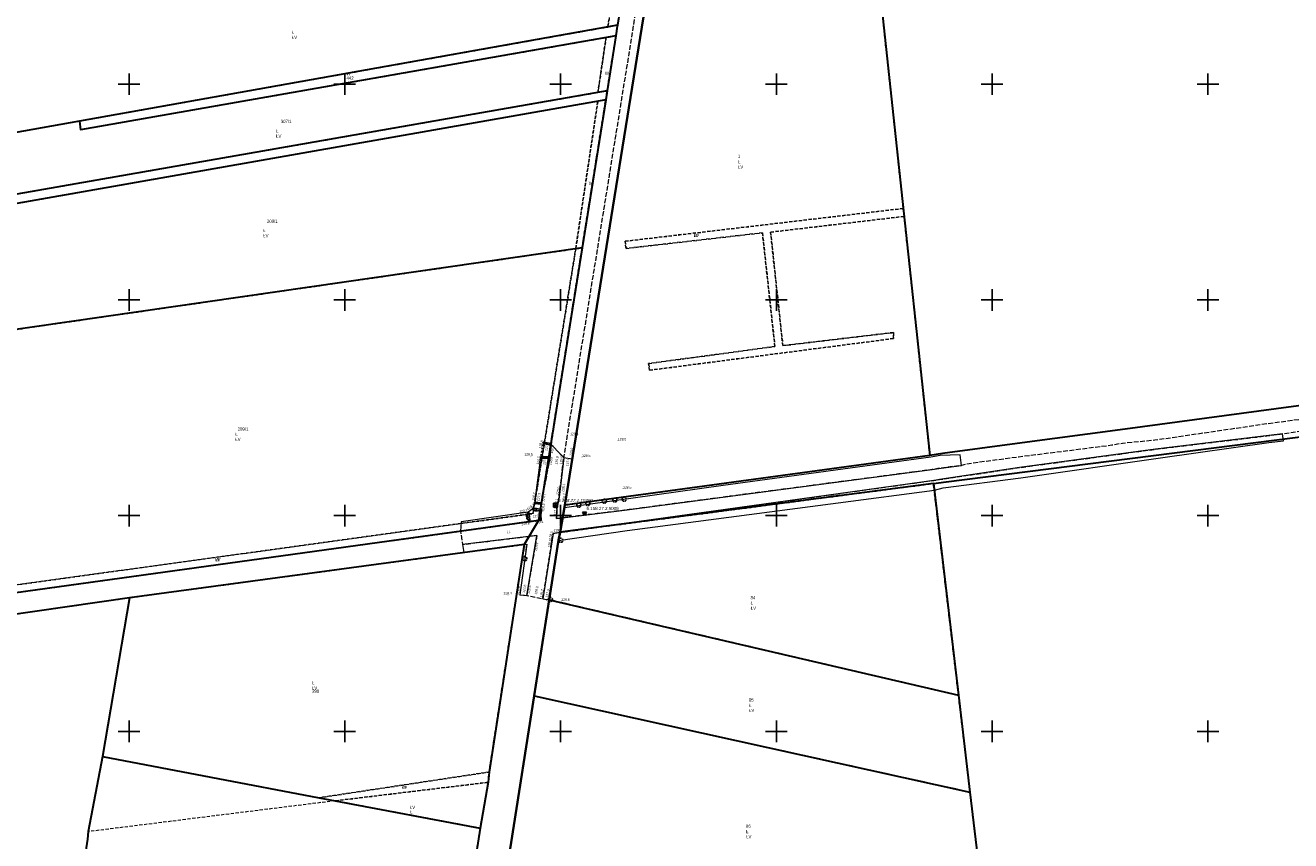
# Model space of a CAD drawing. Header units: metres. Extents: x 5548743 to 5556416, y 5707500 to 5714000.
# Tile 37 of 203: x 5550452 to 5551038, y 5712449 to 5712827. Entities that reach past the tile are written whole.
import ezdxf
from ezdxf.enums import TextEntityAlignment as Align

# ---------------------------------------------------------------- set-up
doc = ezdxf.new("R2010")
doc.units = ezdxf.units.M
doc.header["$MEASUREMENT"] = 0
for name, pattern in [('0.75_0.75', [1.5, 0.75, -0.75]), ('1.5_0.75', [2.25, 1.5, -0.75]), ('2.25_0.75', [3, 2.25, -0.75]), ('219-1000', [0])]:
    doc.linetypes.add(name, pattern=pattern)
doc.layers.get('0').update_dxf_attribs({"color": 2, "linetype": 'CONTINUOUS', "lineweight": 5})
for name, color, linetype in [('209-oznaczenie konturu klasyfikacyjnego', 7, 'CONTINUOUS'), ('210-oznaczenie konturu użytku gruntowego', 7, 'CONTINUOUS'), ('211-numer działki ewidencyjnej', 7, 'CONTINUOUS'), ('216-obręb ewidencyjny', 7, 'CONTINUOUS'), ('217-kontur klasyfikacyjny', 7, 'CONTINUOUS'), ('218-kontur użytku gruntowego', 7, 'CONTINUOUS'), ('219-działka ewidencyjna', 7, 'CONTINUOUS'), ('drzewo liściaste', 7, 'CONTINUOUS'), ('jezdnia', 7, 'CONTINUOUS'), ('jezdnia-Atr17', 7, 'CONTINUOUS'), ('pikieta naturalna', 7, 'CONTINUOUS'), ('pikieta naturalna-Atr2', 7, 'CONTINUOUS'), ('przepust', 7, 'CONTINUOUS'), ('rów przydrożny (poligon)', 7, 'CONTINUOUS'), ('Szczegółowa osnowa geodezyjna pozioma', 7, 'CONTINUOUS'), ('Szczegółowa osnowa geodezyjna pozioma-Atr103', 7, 'CONTINUOUS'), ('Szczegółowa osnowa geodezyjna wysokościowa', 7, 'CONTINUOUS'), ('Szczegółowa osnowa geodezyjna wysokościowa-Atr103', 7, 'CONTINUOUS'), ('Wstawianie ramki sekcyjnej z opisem', 7, 'CONTINUOUS'), ('ściana oporowa (linia)', 7, 'CONTINUOUS')]:
    doc.layers.add(name, color=color, linetype=linetype)
doc.styles.get("Standard").update_dxf_attribs({"font": 'Working1250', "width": 0.75})
doc.linetypes.add('otdn_1000', pattern='A,7,0,[21,ksztalty.shx,S=0.7,R=0,X=0,Y=0]', length=7)

# ---------------------------------------------------------------- blocks, each defined once
blk = doc.blocks.new('PW01')
at = {"linetype": 'Continuous', "lineweight": 13}
h = blk.add_hatch(color=0, dxfattribs=at)
edge = h.paths.add_edge_path()
edge.add_arc((0, 0), 0.18, 0, 360)
blk = doc.blocks.new('OP021')
at = {"linetype": 'Continuous', "lineweight": 13}
h = blk.add_hatch(color=0, dxfattribs=at)
edge = h.paths.add_edge_path()
edge.add_arc((0, 0), 0.1, 0, 360)
at = {"color": 0, "linetype": 'Continuous', "lineweight": -3}
for centre, start, end in [((-0.476, 0.154), 110.388, 213.756), ((0, 0.5), 38.316, 141.684), ((0.476, 0.154), 326.244, 69.612), ((-0.294, -0.404), 182.272, 285.64), ((0.294, -0.404), 254.36, 357.728), ((0.294, -0.404), 254.36, 357.728)]:
    blk.add_arc(centre, 0.5, start, end, dxfattribs=at)
blk = doc.blocks.new('OSSP')
at = {"color": 0}
for p, q in [((-0.939, 0.938), (-0.939, -0.938)), ((-0.939, 0.938), (-0.939, -0.938)), ((0.936, 0.938), (-0.939, 0.938)), ((0.936, 0.938), (-0.939, 0.938)), ((0.45, 0), (-0.45, 0)), ((0.45, 0), (-0.45, 0)), ((0, -0.45), (0, 0.45)), ((0, -0.45), (0, 0.45)), ((0.936, -0.938), (0.936, 0.938)), ((0.936, -0.938), (0.936, 0.938)), ((-0.939, -0.938), (0.936, -0.938)), ((-0.939, -0.938), (0.936, -0.938))]:
    blk.add_line(p, q, dxfattribs=at)
blk = doc.blocks.new('OSSH')
at = {"color": 0}
for p, q in [((0, -1.081), (-0.936, 0.543)), ((0.939, 0.543), (-0.936, 0.543)), ((-0.375, 0), (0.375, 0)), ((0.939, 0.543), (0, -1.081)), ((0, -0.375), (0, 0.375))]:
    blk.add_line(p, q, dxfattribs=at)
blk = doc.blocks.new('RAMKA1000K')
at = {"color": 0}
for p, q in [((95, 500), (105, 500)), ((100, 495), (100, 500)), ((195, 500), (205, 500)), ((200, 495), (200, 500)), ((295, 500), (305, 500)), ((300, 495), (300, 500)), ((395, 500), (405, 500)), ((400, 495), (400, 500)), ((495, 500), (505, 500)), ((500, 495), (500, 500)), ((595, 500), (605, 500)), ((600, 495), (600, 500)), ((100, 295), (100, 305)), ((200, 295), (200, 305)), ((300, 295), (300, 305)), ((400, 295), (400, 305)), ((500, 295), (500, 305)), ((600, 295), (600, 305)), ((95, 300), (105, 300)), ((195, 300), (205, 300)), ((295, 300), (305, 300)), ((395, 300), (405, 300)), ((495, 300), (505, 300)), ((595, 300), (605, 300)), ((95, 200), (105, 200)), ((100, 195), (100, 205)), ((195, 200), (205, 200)), ((200, 195), (200, 205)), ((295, 200), (305, 200)), ((300, 195), (300, 205)), ((395, 200), (405, 200)), ((400, 195), (400, 205)), ((495, 200), (505, 200)), ((500, 195), (500, 205)), ((595, 200), (605, 200)), ((600, 195), (600, 205)), ((95, 100), (105, 100)), ((100, 95), (100, 105)), ((195, 100), (205, 100)), ((200, 95), (200, 105)), ((295, 100), (305, 100)), ((300, 95), (300, 105)), ((395, 100), (405, 100)), ((400, 95), (400, 105)), ((495, 100), (505, 100)), ((500, 95), (500, 105)), ((595, 100), (605, 100)), ((600, 95), (600, 105)), ((95, 0), (105, 0)), ((100, 0), (100, 5)), ((195, 0), (205, 0)), ((200, 0), (200, 5)), ((295, 0), (305, 0)), ((300, 0), (300, 5)), ((395, 0), (405, 0)), ((400, 0), (400, 5)), ((495, 0), (505, 0)), ((500, 0), (500, 5)), ((595, 0), (605, 0)), ((600, 0), (600, 5))]:
    blk.add_line(p, q, dxfattribs=at)

msp = doc.modelspace()

# ---------------------------------------------------------------- linework, layer by layer
at = {"layer": '216-obręb ewidencyjny', "color": 4, "linetype": 'Continuous', "lineweight": 35, "flags": 128}
for points in [[(5550615.93, 5712068.68), (5550621.5, 5712084.02), (5550640.21, 5712211.99), (5550646.92, 5712257.91), (5550648.31, 5712267.39), (5550648.96, 5712270.41), (5550659.94, 5712340.1), (5550668.54, 5712394.6), (5550677.04, 5712448.58), (5550687.73, 5712516.42), (5550694.77, 5712561.06), (5550699.12, 5712588.68), (5550699.76, 5712592.28), (5550702, 5712604.88), (5550752.53, 5712918.62)], [(5550752.53, 5712918.62), (5550702, 5712604.88), (5550699.76, 5712592.28), (5550699.12, 5712588.68), (5550694.77, 5712561.06), (5550687.73, 5712516.42), (5550677.04, 5712448.58), (5550668.54, 5712394.6), (5550659.94, 5712340.1), (5550648.96, 5712270.41), (5550648.31, 5712267.39), (5550646.92, 5712257.91), (5550640.21, 5712211.99), (5550621.5, 5712084.02), (5550615.93, 5712068.68)]]:
    msp.add_lwpolyline(points, dxfattribs=at)
at = {"layer": '217-kontur klasyfikacyjny', "color": 3, "linetype": '1.5_0.75', "lineweight": 18, "flags": 128}
for points in [[(5550855.87, 5712769.97), (5550838.54, 5712931.16)], [(5550752.53, 5712918.62), (5550702, 5712604.88)], [(5550721.87, 5712826.47), (5550732.73, 5712888.22)], [(5550477.09, 5712782.88), (5550721.87, 5712826.47)], [(5550721.08, 5712821.57), (5550477.57, 5712778.88)], [(5550717.32, 5712796.14), (5550721.08, 5712821.57)], [(5550416.98, 5712743.62), (5550717.32, 5712796.14)], [(5550717.28, 5712792.16), (5550420.6, 5712739.86)], [(5550707.03, 5712723.69), (5550717.28, 5712792.16)], [(5550477.09, 5712782.88), (5550420.75, 5712772.85)], [(5550420.75, 5712772.85), (5550477.09, 5712782.88)], [(5550477.57, 5712778.88), (5550477.09, 5712782.88)], [(5550858.83, 5712742.38), (5550855.87, 5712769.97)], [(5550858.83, 5712742.38), (5550729.94, 5712727.18)], [(5550729.94, 5712727.18), (5550858.83, 5712742.38)], [(5550859.23, 5712738.7), (5550858.83, 5712742.38)], [(5550797.35, 5712731.39), (5550859.23, 5712738.7)], [(5550859.23, 5712738.7), (5550797.35, 5712731.39)], [(5550871.13, 5712627.96), (5550859.23, 5712738.7)], [(5550730.34, 5712723.85), (5550793.57, 5712731.08)], [(5550793.57, 5712731.08), (5550730.34, 5712723.85)], [(5550793.57, 5712731.08), (5550799.33, 5712678.39)], [(5550799.33, 5712678.39), (5550793.57, 5712731.08)], [(5550802.99, 5712678.81), (5550797.35, 5712731.39)], [(5550797.35, 5712731.39), (5550802.99, 5712678.81)], [(5550707.03, 5712723.69), (5550408.86, 5712680.67)], [(5550408.86, 5712680.67), (5550707.03, 5712723.69)], [(5550707.03, 5712723.69), (5550687.24, 5712600.99)], [(5550687.24, 5712600.99), (5550707.03, 5712723.69)], [(5550689.76, 5712597.72), (5550709.94, 5712724.1)], [(5550709.94, 5712724.1), (5550707.03, 5712723.69)], [(5550729.94, 5712727.18), (5550730.34, 5712723.85)], [(5550730.34, 5712723.85), (5550729.94, 5712727.18)], [(5550741.2, 5712667.39), (5550854.29, 5712682.09)], [(5550854.29, 5712682.09), (5550741.2, 5712667.39)], [(5550854.23, 5712684.87), (5550802.99, 5712678.81)], [(5550802.99, 5712678.81), (5550854.23, 5712684.87)], [(5550854.29, 5712682.09), (5550854.23, 5712684.87)], [(5550854.23, 5712684.87), (5550854.29, 5712682.09)], [(5550799.33, 5712678.39), (5550740.8, 5712670.49)], [(5550740.8, 5712670.49), (5550799.33, 5712678.39)], [(5550740.8, 5712670.49), (5550741.2, 5712667.39)], [(5550741.2, 5712667.39), (5550740.8, 5712670.49)], [(5550702, 5712604.88), (5550871.13, 5712627.96)], [(5550872.78, 5712614.88), (5550699.76, 5712592.28)], [(5550884.4, 5712516.77), (5550872.78, 5712614.88)], [(5550687.24, 5712600.99), (5550393.23, 5712560.37)], [(5550393.23, 5712560.37), (5550687.24, 5712600.99)], [(5550392.75, 5712556.72), (5550689.76, 5712597.72)], [(5550699.12, 5712588.68), (5550694.77, 5712561.06)], [(5550699.76, 5712592.28), (5550699.12, 5712588.68)], [(5550683.16, 5712586.66), (5550500.17, 5712561.94)], [(5550666.86, 5712481.18), (5550683.16, 5712586.66)], [(5550500.17, 5712561.94), (5550487.66, 5712488.35)], [(5550694.77, 5712561.06), (5550687.73, 5712516.42)], [(5550694.77, 5712561.06), (5550884.4, 5712516.77)], [(5550884.4, 5712516.77), (5550694.77, 5712561.06)], [(5550687.73, 5712516.42), (5550677.04, 5712448.58)], [(5550687.73, 5712516.42), (5550889.71, 5712471.88)], [(5550889.71, 5712471.88), (5550687.73, 5712516.42)], [(5550889.71, 5712471.88), (5550884.4, 5712516.77)], [(5550487.66, 5712488.35), (5550588.11, 5712469.27)], [(5550588.11, 5712469.27), (5550666.86, 5712481.18)], [(5550666.86, 5712481.18), (5550588.11, 5712469.27)], [(5550666.45, 5712476.41), (5550595.53, 5712467.84)], [(5550595.53, 5712467.84), (5550666.45, 5712476.41)], [(5550662.74, 5712455.16), (5550666.45, 5712476.41)], [(5550666.45, 5712476.41), (5550666.86, 5712481.18)], [(5550898.28, 5712399.58), (5550889.71, 5712471.88)], [(5550595.53, 5712467.84), (5550481.04, 5712453.54)], [(5550588.11, 5712469.27), (5550595.53, 5712467.84)], [(5550662.74, 5712455.16), (5550595.53, 5712467.84)], [(5550595.53, 5712467.84), (5550662.74, 5712455.16)], [(5550481.04, 5712453.54), (5550480.72, 5712450.13)], [(5550653.74, 5712397.74), (5550662.74, 5712455.16)], [(5550480.72, 5712450.13), (5550477.69, 5712430.1)]]:
    msp.add_lwpolyline(points, dxfattribs=at)
at = {"layer": '218-kontur użytku gruntowego', "color": 70, "linetype": '1.5_0.75', "lineweight": 18, "flags": 128}
for points in [[(5550855.87, 5712769.97), (5550838.54, 5712931.16)], [(5550752.53, 5712918.62), (5550702, 5712604.88)], [(5550702, 5712604.88), (5550752.53, 5712918.62)], [(5550721.87, 5712826.47), (5550732.73, 5712888.22)], [(5550732.73, 5712888.22), (5550721.87, 5712826.47)], [(5550726.38, 5712827.27), (5550736.19, 5712888.68)], [(5550736.19, 5712888.68), (5550726.38, 5712827.27)], [(5550721.87, 5712826.47), (5550477.09, 5712782.88)], [(5550477.09, 5712782.88), (5550721.87, 5712826.47)], [(5550721.08, 5712821.57), (5550725.6, 5712822.36)], [(5550725.6, 5712822.36), (5550721.08, 5712821.57)], [(5550721.57, 5712796.88), (5550725.6, 5712822.36)], [(5550725.6, 5712822.36), (5550721.57, 5712796.88)], [(5550726.38, 5712827.27), (5550721.87, 5712826.47)], [(5550721.87, 5712826.47), (5550726.38, 5712827.27)], [(5550725.6, 5712822.36), (5550726.31, 5712826.84)], [(5550726.31, 5712826.84), (5550725.6, 5712822.36)], [(5550726.31, 5712826.84), (5550726.38, 5712827.27)], [(5550726.38, 5712827.27), (5550726.31, 5712826.84)], [(5550477.57, 5712778.88), (5550721.08, 5712821.57)], [(5550721.08, 5712821.57), (5550477.57, 5712778.88)], [(5550717.32, 5712796.14), (5550721.08, 5712821.57)], [(5550721.08, 5712821.57), (5550717.32, 5712796.14)], [(5550717.32, 5712796.14), (5550416.98, 5712743.62)], [(5550416.98, 5712743.62), (5550717.32, 5712796.14)], [(5550709.94, 5712724.1), (5550720.92, 5712792.8)], [(5550720.92, 5712792.8), (5550709.94, 5712724.1)], [(5550717.28, 5712792.16), (5550720.92, 5712792.8)], [(5550720.92, 5712792.8), (5550717.28, 5712792.16)], [(5550721.57, 5712796.88), (5550717.32, 5712796.14)], [(5550717.32, 5712796.14), (5550721.57, 5712796.88)], [(5550720.92, 5712792.8), (5550721.57, 5712796.88)], [(5550721.57, 5712796.88), (5550720.92, 5712792.8)], [(5550420.6, 5712739.86), (5550717.28, 5712792.16)], [(5550717.28, 5712792.16), (5550420.6, 5712739.86)], [(5550717.28, 5712792.16), (5550707.03, 5712723.69)], [(5550707.03, 5712723.69), (5550717.28, 5712792.16)], [(5550477.09, 5712782.88), (5550420.75, 5712772.85)], [(5550420.75, 5712772.85), (5550477.09, 5712782.88)], [(5550477.09, 5712782.88), (5550477.57, 5712778.88)], [(5550477.57, 5712778.88), (5550477.09, 5712782.88)], [(5550858.83, 5712742.38), (5550855.87, 5712769.97)], [(5550858.83, 5712742.38), (5550729.94, 5712727.18)], [(5550729.94, 5712727.18), (5550858.83, 5712742.38)], [(5550859.23, 5712738.7), (5550858.83, 5712742.38)], [(5550797.35, 5712731.39), (5550859.23, 5712738.7)], [(5550859.23, 5712738.7), (5550797.35, 5712731.39)], [(5550871.13, 5712627.96), (5550859.23, 5712738.7)], [(5550730.34, 5712723.85), (5550793.57, 5712731.08)], [(5550793.57, 5712731.08), (5550730.34, 5712723.85)], [(5550793.57, 5712731.08), (5550799.33, 5712678.39)], [(5550799.33, 5712678.39), (5550793.57, 5712731.08)], [(5550802.99, 5712678.81), (5550797.35, 5712731.39)], [(5550797.35, 5712731.39), (5550802.99, 5712678.81)], [(5550707.03, 5712723.69), (5550408.86, 5712680.67)], [(5550408.86, 5712680.67), (5550707.03, 5712723.69)], [(5550707.03, 5712723.69), (5550687.24, 5712600.99)], [(5550687.24, 5712600.99), (5550707.03, 5712723.69)], [(5550689.76, 5712597.72), (5550709.94, 5712724.1)], [(5550709.94, 5712724.1), (5550689.76, 5712597.72)], [(5550709.94, 5712724.1), (5550707.03, 5712723.69)], [(5550707.03, 5712723.69), (5550709.94, 5712724.1)], [(5550729.94, 5712727.18), (5550730.34, 5712723.85)], [(5550730.34, 5712723.85), (5550729.94, 5712727.18)], [(5550741.2, 5712667.39), (5550854.29, 5712682.09)], [(5550854.29, 5712682.09), (5550741.2, 5712667.39)], [(5550854.23, 5712684.87), (5550802.99, 5712678.81)], [(5550802.99, 5712678.81), (5550854.23, 5712684.87)], [(5550854.29, 5712682.09), (5550854.23, 5712684.87)], [(5550854.23, 5712684.87), (5550854.29, 5712682.09)], [(5550799.33, 5712678.39), (5550740.8, 5712670.49)], [(5550740.8, 5712670.49), (5550799.33, 5712678.39)], [(5550740.8, 5712670.49), (5550741.2, 5712667.39)], [(5550741.2, 5712667.39), (5550740.8, 5712670.49)], [(5551141.1, 5712664.13), (5551031.62, 5712649.46)], [(5551031.62, 5712649.46), (5550961.62, 5712640.09)], [(5550878.69, 5712615.65), (5551041.39, 5712636.31)], [(5550961.62, 5712640.09), (5550911.66, 5712633.39)], [(5550877.03, 5712628.76), (5550871.13, 5712627.96)], [(5550911.66, 5712633.39), (5550877.03, 5712628.76)], [(5550702, 5712604.88), (5550871.13, 5712627.96)], [(5550871.13, 5712627.96), (5550702, 5712604.88)], [(5550872.78, 5712614.88), (5550699.76, 5712592.28)], [(5550699.76, 5712592.28), (5550872.78, 5712614.88)], [(5550872.78, 5712614.88), (5550878.69, 5712615.65)], [(5550884.4, 5712516.77), (5550872.78, 5712614.88)], [(5550687.24, 5712600.99), (5550393.23, 5712560.37)], [(5550393.23, 5712560.37), (5550687.24, 5712600.99)], [(5550702, 5712604.88), (5550699.76, 5712592.28)], [(5550699.76, 5712592.28), (5550702, 5712604.88)], [(5550392.75, 5712556.72), (5550689.76, 5712597.72)], [(5550689.76, 5712597.72), (5550392.75, 5712556.72)], [(5550683.16, 5712586.66), (5550689.76, 5712597.72)], [(5550689.76, 5712597.72), (5550683.16, 5712586.66)], [(5550699.12, 5712588.68), (5550694.77, 5712561.06)], [(5550694.77, 5712561.06), (5550699.12, 5712588.68)], [(5550699.76, 5712592.28), (5550699.12, 5712588.68)], [(5550699.12, 5712588.68), (5550699.76, 5712592.28)], [(5550683.16, 5712586.66), (5550500.17, 5712561.94)], [(5550500.17, 5712561.94), (5550683.16, 5712586.66)], [(5550666.86, 5712481.18), (5550683.16, 5712586.66)], [(5550683.16, 5712586.66), (5550666.86, 5712481.18)], [(5550411.23, 5712549.12), (5550500.17, 5712561.94)], [(5550500.17, 5712561.94), (5550487.66, 5712488.35)], [(5550694.77, 5712561.06), (5550687.73, 5712516.42)], [(5550687.73, 5712516.42), (5550694.77, 5712561.06)], [(5550694.77, 5712561.06), (5550884.4, 5712516.77)], [(5550884.4, 5712516.77), (5550694.77, 5712561.06)], [(5550687.73, 5712516.42), (5550677.04, 5712448.58)], [(5550677.04, 5712448.58), (5550687.73, 5712516.42)], [(5550687.73, 5712516.42), (5550889.71, 5712471.88)], [(5550889.71, 5712471.88), (5550687.73, 5712516.42)], [(5550889.71, 5712471.88), (5550884.4, 5712516.77)], [(5550487.66, 5712488.35), (5550588.11, 5712469.27)], [(5550588.11, 5712469.27), (5550666.86, 5712481.18)], [(5550666.86, 5712481.18), (5550588.11, 5712469.27)], [(5550666.45, 5712476.41), (5550595.53, 5712467.84)], [(5550595.53, 5712467.84), (5550666.45, 5712476.41)], [(5550662.74, 5712455.16), (5550666.45, 5712476.41)], [(5550666.45, 5712476.41), (5550662.74, 5712455.16)], [(5550666.45, 5712476.41), (5550666.86, 5712481.18)], [(5550666.86, 5712481.18), (5550666.45, 5712476.41)], [(5550898.28, 5712399.58), (5550889.71, 5712471.88)], [(5550595.53, 5712467.84), (5550481.04, 5712453.54)], [(5550588.11, 5712469.27), (5550595.53, 5712467.84)], [(5550662.74, 5712455.16), (5550595.53, 5712467.84)], [(5550595.53, 5712467.84), (5550662.74, 5712455.16)], [(5550481.04, 5712453.54), (5550480.72, 5712450.13)], [(5550653.74, 5712397.74), (5550662.74, 5712455.16)], [(5550662.74, 5712455.16), (5550653.74, 5712397.74)], [(5550480.72, 5712450.13), (5550477.69, 5712430.1)]]:
    msp.add_lwpolyline(points, dxfattribs=at)
at = {"layer": '219-działka ewidencyjna', "color": 94, "linetype": '219-1000', "lineweight": 30, "flags": 128}
for points in [[(5550838.54, 5712931.16), (5550855.87, 5712769.97)], [(5550752.53, 5712918.62), (5550702, 5712604.88)], [(5550736.19, 5712888.68), (5550726.38, 5712827.27)], [(5550726.38, 5712827.27), (5550477.09, 5712782.88)], [(5550725.6, 5712822.36), (5550477.57, 5712778.88)], [(5550725.6, 5712822.36), (5550721.57, 5712796.88)], [(5550726.31, 5712826.84), (5550725.6, 5712822.36)], [(5550726.38, 5712827.27), (5550726.31, 5712826.84)], [(5550721.57, 5712796.88), (5550416.98, 5712743.62)], [(5550720.92, 5712792.8), (5550420.6, 5712739.86)], [(5550720.92, 5712792.8), (5550709.94, 5712724.1)], [(5550721.57, 5712796.88), (5550720.92, 5712792.8)], [(5550477.09, 5712782.88), (5550420.75, 5712772.85)], [(5550477.09, 5712782.88), (5550477.57, 5712778.88)], [(5550855.87, 5712769.97), (5550871.13, 5712627.96)], [(5550709.94, 5712724.1), (5550408.86, 5712680.67)], [(5550709.94, 5712724.1), (5550689.76, 5712597.72)], [(5551141.1, 5712664.13), (5551031.62, 5712649.46)], [(5551031.62, 5712649.46), (5550961.62, 5712640.09)], [(5550878.69, 5712615.65), (5551117.08, 5712645.93)], [(5550961.62, 5712640.09), (5550911.66, 5712633.39)], [(5550877.03, 5712628.76), (5550871.13, 5712627.96)], [(5550911.66, 5712633.39), (5550877.03, 5712628.76)], [(5550871.13, 5712627.96), (5550702, 5712604.88)], [(5550872.78, 5712614.88), (5550699.76, 5712592.28)], [(5550872.78, 5712614.88), (5550878.69, 5712615.65)], [(5550872.78, 5712614.88), (5550884.4, 5712516.77)], [(5550702, 5712604.88), (5550699.76, 5712592.28)], [(5550689.76, 5712597.72), (5550392.75, 5712556.72)], [(5550689.76, 5712597.72), (5550683.16, 5712586.66)], [(5550699.12, 5712588.68), (5550694.77, 5712561.06)], [(5550699.76, 5712592.28), (5550699.12, 5712588.68)], [(5550683.16, 5712586.66), (5550500.17, 5712561.94)], [(5550683.16, 5712586.66), (5550666.86, 5712481.18)], [(5550500.17, 5712561.94), (5550411.23, 5712549.12)], [(5550500.17, 5712561.94), (5550487.66, 5712488.35)], [(5550694.77, 5712561.06), (5550687.73, 5712516.42)], [(5550694.77, 5712561.06), (5550884.4, 5712516.77)], [(5550687.73, 5712516.42), (5550677.04, 5712448.58)], [(5550687.73, 5712516.42), (5550889.71, 5712471.88)], [(5550884.4, 5712516.77), (5550889.71, 5712471.88)], [(5550487.66, 5712488.35), (5550481.04, 5712453.54)], [(5550487.66, 5712488.35), (5550588.11, 5712469.27)], [(5550666.45, 5712476.41), (5550662.74, 5712455.16)], [(5550666.86, 5712481.18), (5550666.45, 5712476.41)], [(5550889.71, 5712471.88), (5550898.28, 5712399.58)], [(5550588.11, 5712469.27), (5550595.53, 5712467.84)], [(5550595.53, 5712467.84), (5550662.74, 5712455.16)], [(5550481.04, 5712453.54), (5550480.72, 5712450.13)], [(5550662.74, 5712455.16), (5550653.74, 5712397.74)], [(5550480.72, 5712450.13), (5550477.69, 5712430.1)]]:
    msp.add_lwpolyline(points, dxfattribs=at)
at = {"layer": 'jezdnia', "color": 252, "linetype": '2.25_0.75', "lineweight": 18, "flags": 128}
for points in [[(5550839.63, 5713491.56), (5550832.78, 5713498.45), (5550831.18, 5713483.48), (5550817.43, 5713398.7), (5550773.6, 5713124.74), (5550772.73, 5713119.29), (5550771.26, 5713110.28), (5550770.64, 5713106.39), (5550764.1, 5713066.01), (5550763.66, 5713063.15), (5550751.55, 5712985.85), (5550750.98, 5712982.22), (5550737.16, 5712894.76), (5550736.19, 5712888.68), (5550726.38, 5712827.27), (5550725.6, 5712822.36), (5550709.94, 5712724.1), (5550695.59, 5712633.06), (5550701.53, 5712626.84), (5550748.73, 5712919.08), (5550778.61, 5713106.71), (5550780.03, 5713115.78), (5550781.82, 5713124.67), (5550791.68, 5713188.05), (5550792.4, 5713192.68), (5550808.03, 5713293.19), (5550813.6, 5713328.62)], [(5551623.79, 5712718.98), (5551669.36, 5712725.58), (5551725.76, 5712732.83), (5551731.64, 5712733.72), (5551771.31, 5712739.19), (5551819.16, 5712746.13), (5551859.24, 5712751.42), (5551896.1, 5712756.25), (5551901.85, 5712756.82), (5551903.7, 5712757.21), (5551904.93, 5712757.81), (5551906.84, 5712757.8), (5551904.49, 5712761.99), (5551858.64, 5712756.52), (5551818.67, 5712750.42), (5551771.42, 5712743.54), (5551722.87, 5712737.74), (5551706.34, 5712735.77), (5551698.5, 5712734.69), (5551668.75, 5712730.25), (5551622.68, 5712724.33), (5551573.96, 5712717.81), (5551523.77, 5712710.98), (5551468.82, 5712703.3), (5551460.68, 5712702.1), (5551454.77, 5712701.02), (5551380.51, 5712691.22), (5551372, 5712689.99), (5551347.69, 5712685.79), (5551303.65, 5712680.28), (5551298.79, 5712679.49), (5551284.82, 5712677.81), (5551229.19, 5712669.88), (5551223.23, 5712668.96), (5551186.16, 5712664.05), (5551143.02, 5712658.04), (5551134.81, 5712657.18), (5551085.15, 5712650.17), (5551027.31, 5712642.52), (5550975.44, 5712634.92), (5550960.38, 5712633.5), (5550955.54, 5712632.6), (5550912.22, 5712627.15), (5550890.42, 5712624.24), (5550885.76, 5712623.28), (5550876.42, 5712622.06), (5550872.23, 5712621.37), (5550729.68, 5712602.54), (5550700.96, 5712599.02), (5550699.74, 5712592.18), (5550730.86, 5712596.59), (5550828.72, 5712610.18), (5550874.1, 5712616.52), (5550875.58, 5712616.72), (5550912.74, 5712622.28), (5550975.65, 5712630.8), (5551028.19, 5712637.09), (5551034.56, 5712637.93), (5551040.72, 5712638.9), (5551085.45, 5712645.25), (5551137.94, 5712652.1), (5551147.42, 5712653.27), (5551153.66, 5712654.18), (5551186.88, 5712658.68), (5551229.79, 5712664.5), (5551285.1, 5712672.18), (5551348.69, 5712681.6), (5551403.85, 5712689.05), (5551457.94, 5712696.32), (5551467.86, 5712697.22), (5551524.44, 5712705.72), (5551575.16, 5712712.69)], [(5550695.59, 5712633.06), (5550695.05, 5712626.9), (5550691.04, 5712605.61), (5550690.88, 5712602.58), (5550690.48, 5712600.63), (5550690.71, 5712597.74), (5550689.76, 5712597.72), (5550685.5, 5712597.14), (5550653.7, 5712592.75), (5550654.49, 5712586.65), (5550689.03, 5712590.86), (5550684.32, 5712563.05), (5550691.82, 5712561.49), (5550696.55, 5712591.73), (5550699.74, 5712592.18), (5550699.76, 5712592.28), (5550700.96, 5712599.02), (5550698.16, 5712598.68), (5550698.32, 5712603.21), (5550699.31, 5712608.54), (5550701.53, 5712626.84)]]:
    msp.add_lwpolyline(points, close=True, dxfattribs=at)
at = {"layer": 'przepust', "color": 252, "linetype": '0.75_0.75', "lineweight": 25, "flags": 128}
msp.add_lwpolyline([(5550695.59, 5712633.06), (5550691.94, 5712633.76), (5550690.74, 5712626.97), (5550695.05, 5712626.9)], close=True, dxfattribs=at)
at = {"layer": 'rów przydrożny (poligon)', "color": 252, "linetype": 'Continuous', "lineweight": 18, "flags": 128}
for points in [[(5550699.74, 5712592.18), (5550699.09, 5712588.43), (5550730.83, 5712593.2), (5550828.63, 5712606), (5550873.36, 5712611.88), (5550877.38, 5712612.86), (5550913.27, 5712617.6), (5550978.05, 5712626.73), (5551028.31, 5712633.87), (5551035.07, 5712634.67), (5551034.56, 5712637.93), (5551028.19, 5712637.09), (5550975.65, 5712630.8), (5550912.74, 5712622.28), (5550875.58, 5712616.72), (5550874.1, 5712616.52), (5550828.72, 5712610.18), (5550730.86, 5712596.59)], [(5550653.95, 5712597.14), (5550653.7, 5712592.75), (5550685.5, 5712597.14), (5550689.76, 5712597.72), (5550690.71, 5712597.74), (5550690.48, 5712600.63), (5550690.88, 5712602.58), (5550691.04, 5712605.61), (5550695.05, 5712626.9), (5550690.74, 5712626.97), (5550687.92, 5712605.98), (5550687.12, 5712603.22), (5550684.96, 5712601.58)], [(5550701.53, 5712626.84), (5550699.31, 5712608.54), (5550698.32, 5712603.21), (5550698.16, 5712598.68), (5550700.96, 5712599.02), (5550701.79, 5712603.7), (5550702, 5712604.88), (5550705.43, 5712626.21)], [(5550701.79, 5712603.7), (5550700.96, 5712599.02), (5550729.68, 5712602.54), (5550872.23, 5712621.37), (5550876.42, 5712622.06), (5550885.76, 5712623.28), (5550885.18, 5712628.2), (5550875.86, 5712627.88), (5550871.55, 5712627.05), (5550775.33, 5712614.02)], [(5550654.49, 5712586.65), (5550655.11, 5712582.87), (5550683.16, 5712586.66), (5550684.38, 5712586.83), (5550681.11, 5712563.25), (5550684.32, 5712563.05), (5550689.03, 5712590.86)], [(5550691.82, 5712561.49), (5550694.77, 5712561.06), (5550699.12, 5712588.68), (5550699.74, 5712592.18), (5550696.55, 5712591.73)]]:
    msp.add_lwpolyline(points, close=True, dxfattribs=at)
at = {"layer": 'ściana oporowa (linia)', "color": 252, "linetype": 'Continuous'}
for p, q in [((5550691.94, 5712633.76), (5550691.874, 5712633.416)), ((5550692.006, 5712634.104), (5550691.94, 5712633.76)), ((5550695.59, 5712633.06), (5550695.524, 5712632.716)), ((5550695.656, 5712633.404), (5550695.59, 5712633.06)), ((5550690.74, 5712626.97), (5550690.734, 5712626.62)), ((5550690.746, 5712627.32), (5550690.74, 5712626.97)), ((5550695.05, 5712626.9), (5550695.044, 5712626.55)), ((5550695.056, 5712627.25), (5550695.05, 5712626.9)), ((5550687.92, 5712605.98), (5550687.879, 5712605.632)), ((5550687.961, 5712606.328), (5550687.92, 5712605.98)), ((5550691.04, 5712605.61), (5550690.999, 5712605.262)), ((5550691.081, 5712605.958), (5550691.04, 5712605.61)), ((5550684.238, 5712600.027), (5550684.28, 5712599.68)), ((5550684.28, 5712599.68), (5550684.322, 5712599.333)), ((5550684.613, 5712601.537), (5550684.96, 5712601.58)), ((5550684.96, 5712601.58), (5550685.307, 5712601.623)), ((5550687.12, 5712603.22), (5550687.062, 5712602.875)), ((5550687.178, 5712603.565), (5550687.12, 5712603.22)), ((5550688.24, 5712602.31), (5550687.896, 5712602.374)), ((5550688.584, 5712602.246), (5550688.24, 5712602.31)), ((5550688.694, 5712602.235), (5550689.04, 5712602.18)), ((5550689.04, 5712602.18), (5550689.386, 5712602.125)), ((5550684.367, 5712599.027), (5550684.41, 5712598.68)), ((5550684.41, 5712598.68), (5550684.453, 5712598.333)), ((5550685.5, 5712597.14), (5550685.153, 5712597.098)), ((5550685.847, 5712597.182), (5550685.5, 5712597.14)), ((5550690.71, 5712597.74), (5550690.361, 5712597.712)), ((5550691.059, 5712597.768), (5550690.71, 5712597.74))]:
    msp.add_line(p, q, dxfattribs=at)
at = {"layer": 'ściana oporowa (linia)', "color": 252, "linetype": 'otdn_1000'}
for p, q in [((5550691.874, 5712633.416), (5550695.524, 5712632.716)), ((5550690.734, 5712626.62), (5550695.044, 5712626.55)), ((5550687.879, 5712605.632), (5550690.999, 5712605.262)), ((5550684.322, 5712599.333), (5550685.57, 5712599.485)), ((5550685.57, 5712599.485), (5550685.307, 5712601.623)), ((5550687.062, 5712602.875), (5550687.961, 5712602.724)), ((5550687.961, 5712602.724), (5550687.896, 5712602.374)), ((5550689.386, 5712602.125), (5550689.44, 5712602.466)), ((5550689.44, 5712602.466), (5550690.464, 5712602.295)), ((5550690.464, 5712602.295), (5550690.127, 5712600.652)), ((5550690.127, 5712600.652), (5550690.361, 5712597.712)), ((5550684.453, 5712598.333), (5550684.994, 5712598.399)), ((5550684.994, 5712598.399), (5550685.153, 5712597.098))]:
    msp.add_line(p, q, dxfattribs=at)
at = {"layer": 'ściana oporowa (linia)', "color": 252}
for p, q in [((5550692.006, 5712634.104), (5550695.656, 5712633.404)), ((5550690.746, 5712627.32), (5550695.056, 5712627.25)), ((5550687.961, 5712606.328), (5550691.081, 5712605.958)), ((5550684.238, 5712600.027), (5550684.79, 5712600.095)), ((5550684.367, 5712599.027), (5550685.606, 5712599.181)), ((5550684.79, 5712600.095), (5550684.613, 5712601.537)), ((5550685.606, 5712599.181), (5550685.847, 5712597.182)), ((5550687.178, 5712603.565), (5550688.779, 5712603.296)), ((5550688.779, 5712603.296), (5550688.584, 5712602.246)), ((5550688.694, 5712602.235), (5550688.86, 5712603.274)), ((5550688.86, 5712603.274), (5550691.296, 5712602.865)), ((5550691.296, 5712602.865), (5550690.833, 5712600.608)), ((5550690.833, 5712600.608), (5550691.059, 5712597.768))]:
    msp.add_line(p, q, dxfattribs=at)

# ---------------------------------------------------------------- block references
at = {"layer": 'drzewo liściaste', "color": 3, "linetype": 'Continuous', "lineweight": 18}
for p in [(5550708.49, 5712604.86), (5550712.65, 5712605.66), (5550720.3, 5712606.72), (5550725.18, 5712607.23), (5550729.47, 5712607.64), (5550700.11, 5712588.55), (5550683.42, 5712580.07), (5550695.28, 5712561.17)]:
    msp.add_blockref('OP021', p, dxfattribs=at)
at = {"layer": 'pikieta naturalna', "color": 252, "linetype": 'Continuous', "lineweight": 13}
for p in [(5550706.89, 5712636.93), (5550726.6, 5712634.9), (5550691.94, 5712633.76), (5550693.76, 5712633.54), (5550695.59, 5712633.06), (5550686.27, 5712627.43), (5550690.74, 5712626.97), (5550692.49, 5712627.1), (5550695.05, 5712626.9), (5550698.63, 5712627.28), (5550701.53, 5712626.84), (5550703.64, 5712626.32), (5550705.22, 5712626.47), (5550709.97, 5712627.22), (5550728.98, 5712612.52), (5550687.92, 5712605.98), (5550689.39, 5712605.88), (5550691.04, 5712605.61), (5550699.31, 5712608.54), (5550701.19, 5712610.14), (5550702.38, 5712609.63), (5550684.96, 5712601.58), (5550687.12, 5712603.22), (5550690.53, 5712600.04), (5550690.88, 5712602.58), (5550698.32, 5712603.21), (5550698.43, 5712600.88), (5550685.5, 5712597.14), (5550690.71, 5712597.74), (5550695.66, 5712587.92), (5550696.15, 5712589.69), (5550696.55, 5712591.73), (5550684.38, 5712586.83), (5550689.12, 5712586.95), (5550675.65, 5712563.15), (5550681.11, 5712563.25), (5550683.01, 5712563.37), (5550684.32, 5712563.05), (5550688.07, 5712562.44), (5550691.82, 5712561.49), (5550693.44, 5712560.72), (5550700.35, 5712560.5)]:
    msp.add_blockref('PW01', p, dxfattribs=at)
at = {"layer": 'Szczegółowa osnowa geodezyjna pozioma', "color": 252, "linetype": 'Continuous', "lineweight": 13}
msp.add_blockref('OSSP', (5550697.682, 5712604.817), dxfattribs=at)
at = {"layer": 'Szczegółowa osnowa geodezyjna wysokościowa', "color": 252, "linetype": 'Continuous', "lineweight": 13}
msp.add_blockref('OSSH', (5550711.03, 5712601.13), dxfattribs=at)
at = {"layer": 'Wstawianie ramki sekcyjnej z opisem', "color": 8, "linetype": 'Continuous', "lineweight": 5}
for p in [(5550400, 5712500), (5550400, 5712500), (5550400, 5712500), (5550400, 5712500), (5550400, 5712000), (5550400, 5712000), (5550400, 5712000), (5550400, 5712000)]:
    msp.add_blockref('RAMKA1000K', p, dxfattribs=at)

# ---------------------------------------------------------------- texts
at = {"layer": '209-oznaczenie konturu klasyfikacyjnego', "color": 70, "linetype": 'Continuous', "lineweight": 18, "width": 0.79}
for p in [(5550575.5, 5712822.42), (5550568.17, 5712776.67), (5550782.23, 5712762.39), (5550562.21, 5712730.5), (5550549.27, 5712636.11), (5550788.15, 5712557.86), (5550584.8, 5712520.91), (5550787.35, 5712510.45), (5550786.02, 5712451.94)]:
    msp.add_text('ŁV', height=1.5, dxfattribs=at).set_placement(p, align=Align.TOP_LEFT)
for p in [(5550761.75, 5712729.13), (5550540, 5712578.85), (5550626.53, 5712473.4), (5550630.17, 5712464.1)]:
    msp.add_text('ŁV', height=1.5, dxfattribs=at).set_placement(p)
at = {"layer": '210-oznaczenie konturu użytku gruntowego', "color": 70, "linetype": 'Continuous', "lineweight": 18, "width": 0.79}
for s, p in [('Ł', (5550575.48, 5712823.32)), ('W', (5550600.76, 5712804.05)), ('W', (5550720.58, 5712804.23)), ('Ł', (5550568.15, 5712777.57)), ('Ł', (5550782.21, 5712763.29)), ('W', (5550713.09, 5712753.23)), ('Ł', (5550562.18, 5712731.4)), ('W', (5550761.75, 5712729.13)), ('Ł', (5550549.25, 5712637.01)), ('W', (5550540, 5712578.85)), ('Ł', (5550788.13, 5712558.76)), ('Ł', (5550584.78, 5712521.81)), ('Ł', (5550787.33, 5712511.35)), ('W', (5550626.53, 5712473.4)), ('Ł', (5550630.22, 5712462)), ('Ł', (5550786, 5712452.84))]:
    msp.add_text(s, height=1.5, dxfattribs=at).set_placement(p)
at = {"layer": '211-numer działki ewidencyjnej', "color": 94, "linetype": 'Continuous', "lineweight": 30, "width": 0.79}
for s, p in [('442', (5550600.8, 5712802.05)), ('307/1', (5550570.31, 5712781.97)), ('300/1', (5550563.92, 5712735.72)), ('299/1', (5550550.37, 5712639.39)), ('298', (5550584.87, 5712517.9))]:
    msp.add_text(s, height=1.5, dxfattribs=at).set_placement(p)
for s, p in [('1', (5550782.12, 5712767.29)), ('84', (5550788.04, 5712562.76)), ('85', (5550787.24, 5712515.35)), ('86', (5550785.91, 5712456.84))]:
    msp.add_text(s, height=1.5, dxfattribs=at).set_placement(p, align=Align.TOP_LEFT)
at = {"layer": 'jezdnia-Atr17', "color": 252, "width": 0.9}
msp.add_text('j.i.', height=1.125, rotation=3.048, dxfattribs=at).set_placement((5550675.46, 5712591.83))
at = {"layer": 'pikieta naturalna-Atr2', "color": 252, "width": 0.9}
for s, rotation, p in [('128.6', 78.706, (5550691.01, 5712631.1)), ('127.6', 78.706, (5550693.75, 5712629.92)), ('128.8', 83.598, (5550696.44, 5712628.75)), ('128.6', 79.548, (5550705.18, 5712627.61)), ('128.5', 81.036, (5550689.94, 5712623.65)), ('127.7', 81.036, (5550692.85, 5712623.43)), ('128.9', 78.036, (5550695.66, 5712623.4)), ('129.0', 81.764, (5550698.56, 5712623.61)), ('129.0', 81.764, (5550700.65, 5712623.79)), ('127.9', 81.764, (5550703.53, 5712622.91)), ('129.0', 81.764, (5550699.12, 5712609.51)), ('128.1', 81.764, (5550701.61, 5712610.91)), ('128.7', 35.856, (5550684.9, 5712602.48)), ('128.7', 81.036, (5550687.8, 5712606.83)), ('127.6', 81.036, (5550690.14, 5712606.7)), ('128.9', 85.645, (5550692.35, 5712601.8)), ('128.7', 78.036, (5550692.38, 5712606.32)), ('129.1', 78.171, (5550698.06, 5712603.92)), ('128.7', 79.548, (5550701.86, 5712606.34)), ('128.7', 6.839, (5550680.97, 5712601.39)), ('127.6', 6.546, (5550687.17, 5712599.01)), ('127.6', 86.715, (5550697.96, 5712600.06)), ('129.8', 6.547, (5550681.87, 5712595.5)), ('129.2', 6.546, (5550688.23, 5712596.22)), ('129.0', 8.478, (5550696.84, 5712592.41)), ('128.9', 79.799, (5550695.15, 5712585.09)), ('128.0', 79.799, (5550695.73, 5712588.96)), ('128.7', 80.786, (5550683.68, 5712583.3)), ('128.7', 79.084, (5550689.04, 5712583.57)), ('128.6', 80.786, (5550680.7, 5712563.3)), ('127.6', 79.084, (5550683.4, 5712564.14)), ('128.6', 79.084, (5550685.65, 5712563.71)), ('128.8', 79.799, (5550689.04, 5712563.36)), ('128.7', 79.799, (5550691.45, 5712562.08)), ('127.9', 79.739, (5550694.16, 5712562))]:
    msp.add_text(s, height=1.125, rotation=rotation, dxfattribs=at).set_placement(p)
for s, p in [('129.4', (5550704.41, 5712637.3)), ('128.5', (5550726.6, 5712634.9)), ('128.5', (5550683.23, 5712627.85)), ('128.5', (5550709.97, 5712627.22)), ('128.5', (5550728.98, 5712612.52)), ('128.4', (5550673.5, 5712563.53)), ('128.6', (5550700.35, 5712560.5))]:
    msp.add_text(s, height=1.125, dxfattribs=at).set_placement(p)
at = {"layer": 'Szczegółowa osnowa geodezyjna pozioma-Atr103', "color": 252, "oblique": 15, "width": 0.9}
msp.add_text('5.158.27.1.10700', height=1.5, dxfattribs=at).set_placement((5550698.682, 5712605.817), align=Align.BOTTOM_LEFT)
at = {"layer": 'Szczegółowa osnowa geodezyjna wysokościowa-Atr103', "color": 252, "width": 0.9}
msp.add_text('5.158.27.2.5009', height=1.5, dxfattribs=at).set_placement((5550712.03, 5712602.13), align=Align.BOTTOM_LEFT)

doc.saveas('drawing.dxf')
